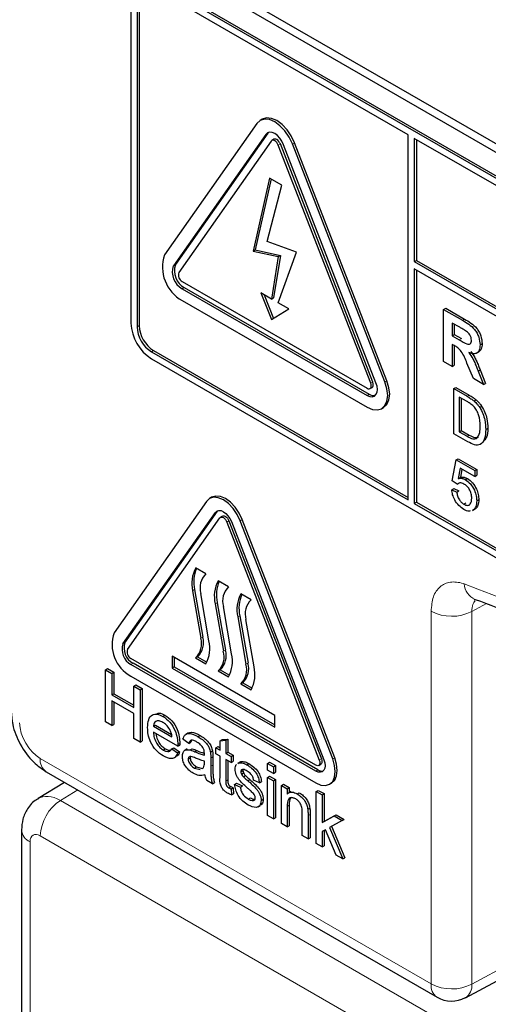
# Paper-space layout 'Blatt2' of a CAD drawing. Header units: millimetres. Extents: x 5 to 418, y 2 to 292.
# Tile 11 of 53: x 96.14 to 101.52, y 180.79 to 192.1. Entities that reach past the tile are written whole.
import ezdxf

# ---------------------------------------------------------------- set-up
doc = ezdxf.new("R2010")
doc.units = ezdxf.units.MM

psp = doc.layouts.new('Blatt2')

# ---------------------------------------------------------------- linework, layer by layer
at = {"color": 7, "linetype": 'Continuous', "lineweight": 25}
for p, q in [((97.7, 192.928), (109.485, 186.125)), ((97.616, 192.879), (109.519, 186.008)), ((109.46, 185.77), (97.675, 192.573)), ((109.436, 185.756), (97.651, 192.56)), ((100.597, 190.777), (97.651, 192.478)), ((97.415, 192.423), (97.415, 188.613)), ((97.486, 192.383), (97.486, 188.572)), ((97.51, 192.396), (97.51, 188.586)), ((98.861, 190.908), (97.8, 189.399)), ((98.922, 190.957), (98.899, 190.943)), ((98.963, 190.781), (97.903, 189.272)), ((98.987, 190.795), (97.926, 189.286)), ((98.995, 190.804), (98.987, 190.795)), ((100.597, 186.586), (100.597, 190.777)), ((99.024, 190.705), (97.964, 189.196)), ((99.055, 190.726), (99.032, 190.712)), ((100.167, 187.924), (99.106, 190.658)), ((100.19, 187.938), (99.13, 190.672)), ((100.228, 187.93), (99.167, 190.664)), ((100.33, 187.939), (99.269, 190.673)), ((100.354, 187.953), (99.293, 190.686)), ((100.668, 190.736), (100.668, 189.321)), ((109.436, 185.675), (100.668, 190.736)), ((100.692, 190.723), (100.692, 189.335)), ((99.006, 190.28), (98.817, 189.442)), ((99.024, 190.27), (98.841, 189.456)), ((98.977, 189.551), (99.147, 190.199)), ((99.147, 190.199), (99.006, 190.28)), ((99.316, 189.428), (98.977, 189.551)), ((98.817, 189.442), (98.841, 189.456)), ((98.817, 189.442), (99.106, 189.378)), ((98.841, 189.456), (99.13, 189.391)), ((99.106, 188.847), (99.316, 189.428)), ((99.106, 189.378), (99.029, 188.891)), ((99.13, 189.391), (99.052, 188.905)), ((99.106, 189.378), (99.13, 189.391)), ((100.668, 189.321), (100.692, 189.335)), ((100.668, 189.321), (109.601, 184.164)), ((100.692, 189.335), (109.601, 184.191)), ((109.601, 184.082), (100.668, 189.239)), ((100.668, 189.239), (100.668, 186.545)), ((100.692, 189.226), (100.692, 186.558)), ((98.005, 189.091), (100.126, 187.866)), ((98.005, 189.009), (100.126, 187.785)), ((98.028, 189.023), (100.149, 187.798)), ((99.029, 188.891), (98.907, 188.962)), ((98.907, 188.962), (99.029, 188.655)), ((98.005, 188.873), (100.126, 187.649)), ((98.945, 188.94), (99.052, 188.669)), ((99.029, 188.891), (99.052, 188.905)), ((99.228, 188.777), (99.106, 188.847)), ((99.029, 188.655), (99.228, 188.777)), ((101.004, 188.773), (101.028, 188.787)), ((101.004, 188.174), (101.004, 188.773)), ((101.004, 188.773), (101.222, 188.647)), ((101.028, 188.787), (101.245, 188.661)), ((101.189, 188.567), (101.104, 188.616)), ((101.104, 188.616), (101.104, 188.47)), ((101.127, 188.602), (101.127, 188.483)), ((101.104, 188.47), (101.127, 188.483)), ((101.104, 188.47), (101.184, 188.424)), ((101.127, 188.483), (101.208, 188.437)), ((97.651, 188.286), (100.597, 186.586)), ((97.675, 188.3), (100.597, 186.613)), ((101.126, 188.357), (101.104, 188.37)), ((101.104, 188.37), (101.104, 188.117)), ((101.127, 188.356), (101.127, 188.13)), ((101.382, 188.269), (101.408, 188.284)), ((101.423, 188.365), (101.446, 188.379)), ((97.651, 188.205), (109.436, 181.401)), ((101.104, 188.117), (101.004, 188.174)), ((101.346, 187.977), (101.272, 188.155)), ((101.104, 188.117), (101.127, 188.13)), ((101.4, 188.064), (101.423, 188.078)), ((101.4, 188.064), (101.463, 187.909)), ((101.423, 188.078), (101.486, 187.923)), ((101.463, 187.909), (101.346, 187.977)), ((100.159, 187.863), (100.183, 187.877)), ((101.12, 187.862), (101.144, 187.876)), ((101.12, 187.345), (101.12, 187.862)), ((101.12, 187.862), (101.274, 187.774)), ((101.144, 187.876), (101.297, 187.787)), ((101.463, 187.909), (101.486, 187.923)), ((101.274, 187.714), (101.184, 187.766)), ((101.184, 187.766), (101.184, 187.368)), ((101.207, 187.752), (101.207, 187.382)), ((101.353, 187.721), (101.376, 187.734)), ((100.293, 187.632), (100.316, 187.646)), ((101.418, 187.646), (101.441, 187.66)), ((101.184, 187.368), (101.207, 187.382)), ((101.184, 187.368), (101.276, 187.315)), ((101.207, 187.382), (101.299, 187.329)), ((101.488, 187.394), (101.511, 187.408)), ((101.281, 187.252), (101.12, 187.345)), ((101.103, 186.805), (101.149, 187.043)), ((101.149, 187.043), (101.173, 187.057)), ((101.149, 187.043), (101.362, 186.921)), ((101.173, 187.057), (101.385, 186.934)), ((101.196, 186.95), (101.173, 186.829)), ((101.362, 186.854), (101.196, 186.95)), ((101.215, 186.939), (101.197, 186.843)), ((101.362, 186.921), (101.385, 186.934)), ((101.362, 186.921), (101.362, 186.854)), ((101.385, 186.934), (101.385, 186.868)), ((101.161, 186.765), (101.103, 186.805)), ((101.173, 186.829), (101.197, 186.843)), ((101.253, 186.818), (101.277, 186.831)), ((101.362, 186.854), (101.385, 186.868)), ((101.097, 186.702), (101.121, 186.716)), ((101.097, 186.702), (101.155, 186.675)), ((101.121, 186.716), (101.178, 186.689)), ((101.155, 186.675), (101.178, 186.689)), ((101.161, 186.765), (101.184, 186.779)), ((98.341, 186.615), (98.318, 186.601)), ((101.384, 186.574), (101.408, 186.588)), ((98.282, 186.568), (97.221, 185.059)), ((98.408, 186.455), (98.414, 186.462)), ((100.668, 186.545), (100.692, 186.558)), ((100.668, 186.545), (109.436, 181.483)), ((100.692, 186.558), (109.46, 181.497)), ((101.237, 186.535), (101.26, 186.549)), ((101.334, 186.461), (101.36, 186.477)), ((101.35, 186.473), (101.334, 186.468)), ((101.35, 186.473), (101.374, 186.487)), ((97.323, 184.932), (98.384, 186.441)), ((97.347, 184.945), (98.408, 186.455)), ((97.374, 184.868), (98.435, 186.378)), ((98.466, 186.398), (98.443, 186.384)), ((99.754, 183.624), (98.693, 186.358)), ((98.517, 186.33), (99.577, 183.597)), ((98.54, 186.344), (99.601, 183.61)), ((98.568, 186.335), (99.628, 183.601)), ((99.731, 183.61), (98.67, 186.344)), ((98.276, 185.736), (98.158, 185.804)), ((98.146, 185.554), (98.24, 185.01)), ((98.535, 185.587), (98.417, 185.655)), ((98.122, 185.54), (98.217, 184.996)), ((98.311, 184.966), (98.217, 185.51)), ((98.794, 185.437), (98.676, 185.505)), ((98.382, 185.391), (98.476, 184.847)), ((98.405, 185.404), (98.5, 184.86)), ((98.57, 184.816), (98.476, 185.36)), ((98.641, 185.241), (98.735, 184.697)), ((98.664, 185.255), (98.759, 184.71)), ((98.83, 184.667), (98.735, 185.211)), ((99.537, 183.539), (97.415, 184.763)), ((99.065, 184.11), (97.887, 184.79)), ((97.887, 184.79), (97.887, 184.654)), ((97.91, 184.777), (97.91, 184.668)), ((98.181, 184.784), (98.158, 184.77)), ((98.158, 184.77), (98.276, 184.702)), ((98.181, 184.784), (98.288, 184.722)), ((99.537, 183.471), (97.415, 184.695)), ((99.56, 183.484), (97.439, 184.709)), ((97.91, 184.668), (97.887, 184.654)), ((97.887, 184.654), (99.065, 183.974)), ((97.91, 184.668), (99.065, 184.001)), ((97.122, 184.633), (97.145, 184.647)), ((97.122, 184.035), (97.122, 184.633)), ((97.122, 184.633), (97.195, 184.591)), ((97.145, 184.647), (97.218, 184.605)), ((97.195, 184.591), (97.218, 184.605)), ((97.195, 184.591), (97.195, 184.345)), ((97.218, 184.605), (97.218, 184.359)), ((97.415, 184.559), (99.537, 183.334)), ((98.441, 184.634), (98.417, 184.62)), ((98.417, 184.62), (98.535, 184.552)), ((98.441, 184.634), (98.547, 184.573)), ((97.447, 184.445), (97.471, 184.459)), ((97.447, 184.2), (97.447, 184.445)), ((97.447, 184.445), (97.52, 184.403)), ((97.471, 184.459), (97.544, 184.417)), ((98.7, 184.484), (98.676, 184.471)), ((98.676, 184.471), (98.794, 184.403)), ((98.7, 184.484), (98.806, 184.423)), ((97.195, 184.345), (97.218, 184.359)), ((97.195, 184.345), (97.447, 184.2)), ((97.218, 184.359), (97.447, 184.227)), ((97.52, 184.403), (97.544, 184.417)), ((97.52, 184.403), (97.52, 183.804)), ((97.544, 184.417), (97.544, 183.818)), ((97.447, 184.131), (97.195, 184.276)), ((97.195, 184.276), (97.195, 183.992)), ((97.218, 184.263), (97.218, 184.006)), ((97.447, 183.846), (97.447, 184.131)), ((97.782, 184.099), (97.806, 184.112)), ((99.065, 183.974), (99.065, 184.11)), ((97.195, 183.992), (97.122, 184.035)), ((97.195, 183.992), (97.218, 184.006)), ((97.673, 183.985), (97.697, 183.998)), ((97.673, 183.985), (97.886, 183.862)), ((97.697, 183.998), (97.881, 183.892)), ((97.952, 183.755), (97.673, 183.916)), ((98.071, 183.909), (98.044, 183.894)), ((98.184, 183.866), (98.208, 183.88)), ((97.52, 183.804), (97.447, 183.846)), ((97.52, 183.804), (97.544, 183.818)), ((97.952, 183.755), (97.976, 183.768)), ((97.953, 183.774), (97.976, 183.788)), ((98.079, 183.789), (98.012, 183.835)), ((98.079, 183.789), (98.102, 183.803)), ((98.112, 183.824), (98.102, 183.803)), ((98.391, 183.739), (98.415, 183.753)), ((98.415, 183.753), (98.438, 183.739)), ((98.438, 183.819), (98.461, 183.832)), ((98.438, 183.819), (98.504, 183.824)), ((98.438, 183.712), (98.438, 183.819)), ((98.461, 183.832), (98.528, 183.838)), ((98.504, 183.824), (98.528, 183.838)), ((98.504, 183.824), (98.504, 183.674)), ((98.528, 183.838), (98.528, 183.687)), ((97.787, 183.712), (97.81, 183.726)), ((97.885, 183.724), (97.909, 183.738)), ((97.885, 183.724), (97.951, 183.679)), ((97.909, 183.738), (97.974, 183.692)), ((97.909, 183.622), (97.936, 183.637)), ((97.951, 183.679), (97.974, 183.692)), ((98.06, 183.724), (98.034, 183.708)), ((98.094, 183.713), (98.117, 183.727)), ((98.328, 183.687), (98.352, 183.701)), ((98.355, 183.633), (98.355, 183.54)), ((98.391, 183.67), (98.391, 183.739)), ((98.391, 183.739), (98.438, 183.712)), ((98.438, 183.643), (98.391, 183.67)), ((98.438, 183.398), (98.438, 183.643)), ((98.504, 183.674), (98.528, 183.687)), ((98.504, 183.674), (98.564, 183.639)), ((98.528, 183.687), (98.588, 183.653)), ((98.564, 183.639), (98.588, 183.653)), ((98.564, 183.639), (98.564, 183.57)), ((98.588, 183.653), (98.588, 183.584)), ((98.072, 183.606), (98.096, 183.62)), ((98.145, 183.505), (98.169, 183.519)), ((98.169, 183.519), (98.234, 183.501)), ((98.258, 183.563), (98.258, 183.586)), ((98.332, 183.62), (98.332, 183.526)), ((98.564, 183.57), (98.504, 183.605)), ((98.504, 183.605), (98.504, 183.356)), ((98.528, 183.591), (98.528, 183.37)), ((98.564, 183.57), (98.588, 183.584)), ((98.665, 183.574), (98.638, 183.559)), ((98.643, 183.558), (98.652, 183.565)), ((98.652, 183.565), (98.676, 183.579)), ((98.666, 183.572), (98.676, 183.579)), ((98.745, 183.543), (98.769, 183.556)), ((98.983, 183.559), (99.007, 183.572)), ((98.983, 183.559), (99.05, 183.52)), ((98.983, 183.482), (98.983, 183.559)), ((99.007, 183.572), (99.073, 183.534)), ((99.05, 183.52), (99.073, 183.534)), ((99.05, 183.52), (99.05, 183.444)), ((99.073, 183.534), (99.073, 183.457)), ((99.57, 183.535), (99.594, 183.549)), ((96.443, 183.463), (100.93, 180.873)), ((98.145, 183.505), (98.21, 183.487)), ((98.231, 183.499), (98.248, 183.508)), ((98.677, 183.463), (98.701, 183.476)), ((98.684, 183.436), (98.708, 183.449)), ((98.706, 183.406), (98.73, 183.419)), ((99.05, 183.444), (98.983, 183.482)), ((98.983, 183.398), (99.007, 183.411)), ((99.007, 183.411), (99.073, 183.373)), ((99.05, 183.444), (99.073, 183.457)), ((96.654, 183.341), (96.35, 183.154)), ((98.351, 183.325), (98.285, 183.363)), ((98.351, 183.325), (98.375, 183.338)), ((98.538, 183.278), (98.562, 183.292)), ((98.604, 183.317), (98.628, 183.33)), ((98.604, 183.317), (98.671, 183.286)), ((98.628, 183.33), (98.694, 183.3)), ((98.671, 183.286), (98.694, 183.3)), ((98.756, 183.36), (98.78, 183.373)), ((98.89, 183.336), (98.823, 183.367)), ((98.89, 183.336), (98.914, 183.35)), ((98.983, 182.96), (98.983, 183.398)), ((98.983, 183.398), (99.05, 183.359)), ((99.05, 183.359), (99.073, 183.373)), ((99.05, 183.359), (99.05, 182.922)), ((99.073, 183.373), (99.073, 182.935)), ((99.143, 183.305), (99.166, 183.319)), ((99.143, 182.868), (99.143, 183.305)), ((99.143, 183.305), (99.209, 183.267)), ((99.166, 183.319), (99.233, 183.281)), ((99.695, 183.319), (99.719, 183.332)), ((98.564, 183.265), (98.588, 183.279)), ((98.564, 183.265), (98.571, 183.197)), ((98.571, 183.197), (98.594, 183.21)), ((98.588, 183.279), (98.594, 183.21)), ((99.209, 183.267), (99.233, 183.281)), ((99.209, 183.267), (99.209, 183.206)), ((99.251, 183.235), (99.224, 183.219)), ((99.233, 183.281), (99.233, 183.224)), ((99.324, 183.208), (99.348, 183.222)), ((99.543, 183.236), (99.566, 183.249)), ((99.543, 182.637), (99.543, 183.236)), ((99.543, 183.236), (99.609, 183.197)), ((99.566, 183.249), (99.633, 183.211)), ((99.609, 183.197), (99.633, 183.211)), ((99.609, 183.197), (99.609, 182.88)), ((99.633, 183.211), (99.633, 182.893)), ((98.762, 183.149), (98.786, 183.162)), ((98.874, 183.059), (98.9, 183.075)), ((98.91, 183.134), (98.933, 183.147)), ((99.233, 183.078), (99.233, 182.843)), ((99.05, 182.922), (98.983, 182.96)), ((99.209, 183.064), (99.209, 182.829)), ((99.382, 182.73), (99.382, 182.991)), ((99.445, 183.033), (99.469, 183.046)), ((99.448, 182.959), (99.448, 182.691)), ((99.472, 182.973), (99.472, 182.705)), ((99.609, 182.88), (99.748, 182.956)), ((99.633, 182.893), (99.772, 182.969)), ((99.748, 182.956), (99.772, 182.969)), ((99.748, 182.956), (99.841, 182.902)), ((99.772, 182.969), (99.864, 182.916)), ((99.05, 182.922), (99.073, 182.935)), ((99.209, 182.829), (99.143, 182.868)), ((99.209, 182.829), (99.233, 182.843)), ((99.609, 182.88), (99.633, 182.893)), ((99.841, 182.902), (99.695, 182.823)), ((99.841, 182.902), (99.864, 182.916)), ((96.159, 182.795), (96.159, 178.242)), ((99.448, 182.691), (99.382, 182.73)), ((99.647, 182.797), (99.609, 182.776)), ((99.609, 182.776), (99.609, 182.599)), ((99.633, 182.789), (99.633, 182.612)), ((99.77, 182.506), (99.647, 182.797)), ((99.695, 182.823), (99.847, 182.461)), ((99.719, 182.836), (99.871, 182.475)), ((99.448, 182.691), (99.472, 182.705)), ((99.609, 182.599), (99.543, 182.637)), ((99.609, 182.599), (99.633, 182.612)), ((99.847, 182.461), (99.77, 182.506)), ((99.847, 182.461), (99.871, 182.475)), ((101.254, 180.868), (102.627, 181.606))]:
    psp.add_line(p, q, dxfattribs=at)
at = {"color": 7, "linetype": 'Continuous', "lineweight": 18}
for p, q in [((98.963, 190.781), (98.987, 190.795)), ((99.106, 190.658), (99.13, 190.672)), ((99.269, 190.673), (99.293, 190.686)), ((97.903, 189.272), (97.926, 189.286)), ((98.005, 189.009), (98.028, 189.023)), ((101.222, 188.647), (101.245, 188.661)), ((97.486, 188.572), (97.51, 188.586)), ((101.184, 188.424), (101.208, 188.437)), ((97.651, 188.286), (97.675, 188.3)), ((100.167, 187.924), (100.19, 187.938)), ((100.33, 187.939), (100.354, 187.953)), ((100.126, 187.785), (100.149, 187.798)), ((101.274, 187.774), (101.297, 187.787)), ((101.276, 187.315), (101.299, 187.329)), ((98.384, 186.441), (98.408, 186.455)), ((98.67, 186.344), (98.693, 186.358)), ((98.517, 186.33), (98.54, 186.344)), ((98.146, 185.554), (98.122, 185.54)), ((98.405, 185.404), (98.382, 185.391)), ((101.495, 185.394), (101.328, 185.303)), ((98.664, 185.255), (98.641, 185.241)), ((100.861, 181.026), (100.861, 185.306)), ((101.328, 185.303), (101.328, 181.023)), ((98.24, 185.01), (98.217, 184.996)), ((97.323, 184.932), (97.347, 184.945)), ((98.5, 184.86), (98.476, 184.847)), ((97.415, 184.695), (97.439, 184.709)), ((98.759, 184.71), (98.735, 184.697)), ((98.149, 183.693), (98.172, 183.706)), ((98.332, 183.62), (98.355, 183.633)), ((96.374, 183.616), (100.861, 181.026)), ((98.332, 183.526), (98.355, 183.54)), ((99.577, 183.597), (99.601, 183.61)), ((99.731, 183.61), (99.754, 183.624)), ((99.537, 183.471), (99.56, 183.484)), ((98.504, 183.356), (98.528, 183.37)), ((96.804, 183.255), (96.606, 183.132)), ((96.606, 183.132), (101.233, 180.461)), ((99.209, 183.064), (99.233, 183.078)), ((99.448, 182.959), (99.472, 182.973)), ((100.884, 180.123), (96.374, 182.727)), ((96.257, 182.659), (96.257, 178.106)), ((101.328, 181.023), (102.577, 181.695))]:
    psp.add_line(p, q, dxfattribs=at)
at = {"color": 7, "linetype": 'Continuous', "lineweight": 25, "flags": 128}
for points in [[(99.269, 190.673), (99.232, 190.751), (99.183, 190.822), (99.126, 190.882), (99.065, 190.927), (99.004, 190.953), (98.947, 190.958), (98.899, 190.943), (98.861, 190.908)], [(99.293, 190.686), (99.255, 190.764), (99.207, 190.836), (99.15, 190.896), (99.089, 190.94), (99.028, 190.966), (98.971, 190.972), (98.922, 190.957)], [(99.167, 190.664), (99.149, 190.703), (99.124, 190.738), (99.096, 190.768), (99.065, 190.791), (99.035, 190.804), (99.006, 190.806), (98.982, 190.799), (98.963, 190.781)], [(99.106, 190.658), (99.099, 190.674), (99.089, 190.688), (99.077, 190.7), (99.065, 190.709), (99.053, 190.714), (99.042, 190.715), (99.032, 190.712), (99.024, 190.705)], [(99.13, 190.672), (99.122, 190.687), (99.112, 190.702), (99.101, 190.714), (99.089, 190.722), (99.077, 190.728), (99.065, 190.729), (99.055, 190.726)], [(100.126, 187.649), (100.187, 187.623), (100.244, 187.617), (100.293, 187.632), (100.33, 187.667), (100.354, 187.719), (100.362, 187.785), (100.354, 187.86), (100.33, 187.939)], [(100.126, 187.785), (100.156, 187.772), (100.185, 187.769), (100.209, 187.776), (100.228, 187.794), (100.24, 187.82), (100.244, 187.853), (100.24, 187.89), (100.228, 187.93)], [(100.183, 187.877), (100.183, 187.877), (100.19, 187.884), (100.195, 187.894), (100.197, 187.907), (100.195, 187.922), (100.19, 187.938)], [(100.316, 187.646), (100.316, 187.646), (100.354, 187.68), (100.377, 187.732), (100.385, 187.798), (100.377, 187.873), (100.354, 187.953)], [(100.126, 187.866), (100.138, 187.861), (100.149, 187.86), (100.159, 187.863), (100.167, 187.87), (100.171, 187.88), (100.173, 187.893), (100.171, 187.909), (100.167, 187.924)], [(98.67, 186.344), (98.634, 186.418), (98.588, 186.486), (98.534, 186.543), (98.476, 186.585), (98.418, 186.61), (98.364, 186.615), (98.318, 186.601), (98.282, 186.568)], [(98.693, 186.358), (98.658, 186.432), (98.612, 186.5), (98.558, 186.557), (98.5, 186.599), (98.442, 186.624), (98.388, 186.629), (98.341, 186.615)], [(98.384, 186.441), (98.401, 186.457), (98.423, 186.463), (98.449, 186.461), (98.476, 186.449), (98.503, 186.429), (98.529, 186.402), (98.551, 186.37), (98.568, 186.335)], [(98.435, 186.378), (98.443, 186.384), (98.452, 186.387), (98.464, 186.386), (98.476, 186.381), (98.488, 186.372), (98.5, 186.36), (98.509, 186.346), (98.517, 186.33)], [(98.466, 186.398), (98.476, 186.401), (98.487, 186.4), (98.5, 186.395), (98.512, 186.386), (98.523, 186.374), (98.533, 186.36), (98.54, 186.344)], [(99.537, 183.334), (99.595, 183.31), (99.649, 183.304), (99.695, 183.319), (99.731, 183.352), (99.753, 183.401), (99.761, 183.464), (99.753, 183.535), (99.731, 183.61)], [(99.628, 183.601), (99.639, 183.566), (99.643, 183.532), (99.639, 183.502), (99.628, 183.479), (99.612, 183.463), (99.59, 183.456), (99.564, 183.459), (99.537, 183.471)], [(99.577, 183.597), (99.582, 183.581), (99.584, 183.566), (99.582, 183.553), (99.577, 183.542), (99.57, 183.535), (99.56, 183.532), (99.549, 183.533), (99.537, 183.539)], [(99.601, 183.61), (99.606, 183.594), (99.607, 183.579), (99.606, 183.566), (99.601, 183.556), (99.594, 183.549), (99.594, 183.549)], [(99.719, 183.332), (99.719, 183.332), (99.754, 183.365), (99.776, 183.415), (99.784, 183.477), (99.776, 183.549), (99.754, 183.624)]]:
    psp.add_lwpolyline(points, dxfattribs=at)
at = {"color": 7, "linetype": 'Continuous', "lineweight": 25}
for centre, radius, start, end in [((98.216, 189.258), 0.439, 161.2216, 241.1898), ((98.134, 189.215), 0.22, 161.2216, 241.1898), ((98.11, 189.202), 0.22, 161.2216, 241.1898), ((98.047, 189.168), 0.0878, 161.2216, 241.1898), ((97.927, 188.636), 0.512, 182.6055, 237.3945), ((97.844, 188.588), 0.359, 182.6055, 237.3945), ((97.868, 188.602), 0.359, 182.6055, 237.3945), ((100.2, 187.872), 0.0896, 235.4104, 282.8071), ((98.483, 185.626), 0.37, 151.2773, 193.423), ((98.522, 185.641), 0.386, 156.0065, 192.9449), ((98.432, 185.575), 0.224, 134.0193, 196.7705), ((98.742, 185.477), 0.37, 151.2773, 193.423), ((98.782, 185.491), 0.386, 156.0065, 192.9449), ((98.691, 185.425), 0.224, 134.0193, 196.7705), ((99.001, 185.327), 0.37, 151.2773, 193.423), ((99.041, 185.341), 0.386, 156.0065, 192.9449), ((98.95, 185.276), 0.224, 134.0193, 196.7705), ((97.616, 184.925), 0.417, 161.2216, 241.1898), ((98.002, 184.931), 0.224, 314.0193, 16.7705), ((98.025, 184.945), 0.224, 314.0193, 16.7705), ((97.511, 184.868), 0.198, 161.2216, 241.1898), ((97.534, 184.882), 0.198, 161.2216, 241.1898), ((97.951, 184.88), 0.37, 331.2773, 13.423), ((97.458, 184.84), 0.0878, 161.2216, 241.1898), ((98.261, 184.782), 0.224, 314.0193, 16.7705), ((98.285, 184.795), 0.224, 314.0193, 16.7705), ((98.21, 184.73), 0.37, 331.2773, 13.423), ((98.52, 184.632), 0.224, 314.0193, 16.7705), ((98.544, 184.646), 0.224, 314.0193, 16.7705), ((98.469, 184.581), 0.37, 331.2773, 13.423), ((99.606, 183.551), 0.0813, 235.5354, 281.5607), ((101.096, 181.162), 0.333, 240.0027, 298.2656)]:
    psp.add_arc(centre, radius, start, end, dxfattribs=at)
at = {"color": 7, "linetype": 'Continuous', "lineweight": 18}
for centre, radius, start, end in [((95.709, 170.665), 15.945, 50.3038, 69.7015), ((101.449, 185.633), 0.208, 183.5375, 246.7046), ((101.097, 185.762), 0.514, 242.6565, 296.7662), ((96.533, 183.596), 0.16, 172.814, 235.8738), ((96.888, 182.703), 0.514, 123.2297, 177.3477), ((96.319, 182.806), 0.16, 184.0936, 247.1944), ((101.02, 181.006), 0.16, 172.814, 235.8738), ((101.097, 181.482), 0.514, 242.6565, 296.7662), ((101.162, 181.007), 0.167, 303.6566, 5.5302)]:
    psp.add_arc(centre, radius, start, end, dxfattribs=at)
for centre, major_axis, ratio, start_param, end_param in [((96.374, 183.888), (-0.167, 0.289), 0.577557, 0.785632, 2.356124), ((96.61, 182.727), (-0.259, 0.428), 0.577285, 5.486388, 6.284613), ((96.375, 182.59), (-0.083, 0.144), 0.577206, 5.498021, 7.068512)]:
    psp.add_ellipse(centre, major_axis=major_axis, ratio=ratio, start_param=start_param, end_param=end_param, dxfattribs=at)
at = {"color": 7, "linetype": 'Continuous', "lineweight": 25}
for points, knots in [([(101.222, 188.647), (101.245, 188.633), (101.292, 188.605), (101.352, 188.556), (101.389, 188.5), (101.416, 188.438), (101.42, 188.395), (101.423, 188.365)], [0, 0, 0, 0, 0.251138, 0.500538, 0.625743, 0.751054, 1, 1, 1, 1]), ([(101.245, 188.661), (101.269, 188.647), (101.316, 188.619), (101.376, 188.57), (101.412, 188.513), (101.439, 188.452), (101.444, 188.408), (101.446, 188.379)], [0, 0, 0, 0, 0.251138, 0.500538, 0.625743, 0.751054, 1, 1, 1, 1]), ([(101.268, 188.519), (101.253, 188.528), (101.227, 188.545), (101.2, 188.56), (101.189, 188.567)], [0, 0, 0, 0, 0.559921, 1, 1, 1, 1]), ([(101.323, 188.418), (101.322, 188.428), (101.321, 188.448), (101.302, 188.489), (101.281, 188.508), (101.268, 188.519)], [0, 0, 0, 0, 0.281084, 0.561281, 1, 1, 1, 1]), ([(101.184, 188.424), (101.213, 188.405), (101.25, 188.383), (101.293, 188.371), (101.311, 188.377), (101.322, 188.393), (101.323, 188.41), (101.323, 188.418)], [0, 0, 0, 0, 0.500908, 0.625718, 0.750365, 0.875021, 1, 1, 1, 1]), ([(101.272, 188.155), (101.254, 188.202), (101.228, 188.268), (101.168, 188.333), (101.14, 188.349), (101.126, 188.357)], [0, 0, 0, 0, 0.560986, 0.779305, 1, 1, 1, 1]), ([(101.423, 188.365), (101.421, 188.343), (101.418, 188.299), (101.384, 188.264), (101.339, 188.26), (101.308, 188.271), (101.293, 188.276)], [0, 0, 0, 0, 0.2799434, 0.5589736, 0.7791835, 1, 1, 1, 1]), ([(101.293, 188.276), (101.309, 188.254), (101.335, 188.217), (101.361, 188.161), (101.381, 188.113), (101.394, 188.08), (101.4, 188.064)], [0, 0, 0, 0, 0.339561, 0.559573, 0.779778, 1, 1, 1, 1]), ([(101.316, 188.289), (101.332, 188.267), (101.358, 188.231), (101.385, 188.174), (101.405, 188.126), (101.417, 188.094), (101.423, 188.078)], [0, 0, 0, 0, 0.339561, 0.559573, 0.779778, 1, 1, 1, 1]), ([(101.446, 188.379), (101.445, 188.356), (101.443, 188.314), (101.418, 188.295), (101.407, 188.286)], [0, 0, 0, 0, 0.537571, 1, 1, 1, 1]), ([(101.274, 187.774), (101.288, 187.765), (101.315, 187.75), (101.341, 187.73), (101.353, 187.721)], [0, 0, 0, 0, 0.560174, 1, 1, 1, 1]), ([(101.348, 187.66), (101.335, 187.672), (101.31, 187.693), (101.285, 187.707), (101.274, 187.714)], [0, 0, 0, 0, 0.559255, 1, 1, 1, 1]), ([(101.297, 187.787), (101.312, 187.779), (101.339, 187.763), (101.365, 187.743), (101.376, 187.734)], [0, 0, 0, 0, 0.560174, 1, 1, 1, 1]), ([(101.353, 187.721), (101.366, 187.709), (101.39, 187.687), (101.409, 187.659), (101.418, 187.646)], [0, 0, 0, 0, 0.559847, 1, 1, 1, 1]), ([(101.376, 187.734), (101.389, 187.722), (101.413, 187.701), (101.433, 187.672), (101.441, 187.66)], [0, 0, 0, 0, 0.559847, 1, 1, 1, 1]), ([(101.425, 187.432), (101.423, 187.474), (101.42, 187.533), (101.384, 187.615), (101.36, 187.645), (101.348, 187.66)], [0, 0, 0, 0, 0.5591497, 0.7800403, 1, 1, 1, 1]), ([(101.418, 187.646), (101.431, 187.623), (101.457, 187.576), (101.483, 187.487), (101.486, 187.43), (101.488, 187.394)], [0, 0, 0, 0, 0.279769, 0.559929, 1, 1, 1, 1]), ([(101.441, 187.66), (101.455, 187.636), (101.481, 187.59), (101.506, 187.501), (101.51, 187.443), (101.511, 187.408)], [0, 0, 0, 0, 0.279769, 0.559929, 1, 1, 1, 1]), ([(101.488, 187.394), (101.486, 187.358), (101.481, 187.285), (101.435, 187.214), (101.358, 187.211), (101.307, 187.239), (101.281, 187.252)], [0, 0, 0, 0, 0.28084, 0.559952, 0.779068, 1, 1, 1, 1]), ([(101.382, 187.29), (101.397, 187.31), (101.423, 187.346), (101.424, 187.406), (101.425, 187.432)], [0, 0, 0, 0, 0.5574522, 1, 1, 1, 1]), ([(101.511, 187.408), (101.511, 187.369), (101.51, 187.31), (101.481, 187.278), (101.47, 187.267)], [0, 0, 0, 0, 0.648204, 1, 1, 1, 1]), ([(101.276, 187.315), (101.298, 187.302), (101.336, 187.28), (101.368, 187.287), (101.382, 187.29)], [0, 0, 0, 0, 0.561861, 1, 1, 1, 1]), ([(101.299, 187.329), (101.321, 187.316), (101.36, 187.294), (101.391, 187.301), (101.405, 187.304)], [0, 0, 0, 0, 0.561861, 1, 1, 1, 1]), ([(101.173, 186.829), (101.187, 186.832), (101.211, 186.837), (101.24, 186.824), (101.253, 186.818)], [0, 0, 0, 0, 0.559939, 1, 1, 1, 1]), ([(101.197, 186.843), (101.21, 186.846), (101.235, 186.851), (101.264, 186.837), (101.277, 186.831)], [0, 0, 0, 0, 0.559939, 1, 1, 1, 1]), ([(101.253, 186.818), (101.274, 186.803), (101.315, 186.773), (101.358, 186.701), (101.381, 186.632), (101.383, 186.594), (101.384, 186.574)], [0, 0, 0, 0, 0.27917, 0.558797, 0.779169, 1, 1, 1, 1]), ([(101.277, 186.831), (101.297, 186.816), (101.338, 186.786), (101.382, 186.714), (101.405, 186.645), (101.407, 186.607), (101.408, 186.588)], [0, 0, 0, 0, 0.27917, 0.558797, 0.779169, 1, 1, 1, 1]), ([(101.237, 186.476), (101.217, 186.489), (101.178, 186.515), (101.132, 186.58), (101.105, 186.645), (101.1, 186.683), (101.097, 186.702)], [0, 0, 0, 0, 0.28007, 0.559249, 0.779432, 1, 1, 1, 1]), ([(101.237, 186.767), (101.229, 186.771), (101.212, 186.78), (101.189, 186.783), (101.178, 186.776), (101.174, 186.772)], [0, 0, 0, 0, 0.353598, 0.706329, 1, 1, 1, 1]), ([(101.327, 186.604), (101.326, 186.62), (101.324, 186.654), (101.303, 186.706), (101.27, 186.746), (101.248, 186.76), (101.237, 186.767)], [0, 0, 0, 0, 0.2806528, 0.559595, 0.7792903, 1, 1, 1, 1]), ([(101.155, 186.675), (101.157, 186.661), (101.162, 186.631), (101.181, 186.587), (101.209, 186.554), (101.228, 186.541), (101.237, 186.535)], [0, 0, 0, 0, 0.280714, 0.559926, 0.779622, 1, 1, 1, 1]), ([(101.237, 186.535), (101.252, 186.528), (101.281, 186.515), (101.311, 186.533), (101.325, 186.565), (101.326, 186.591), (101.327, 186.604)], [0, 0, 0, 0, 0.279539, 0.558252, 0.778884, 1, 1, 1, 1]), ([(101.384, 186.574), (101.383, 186.551), (101.38, 186.508), (101.359, 186.484), (101.35, 186.473)], [0, 0, 0, 0, 0.559726, 1, 1, 1, 1]), ([(101.408, 186.588), (101.406, 186.564), (101.404, 186.522), (101.383, 186.497), (101.374, 186.487)], [0, 0, 0, 0, 0.559726, 1, 1, 1, 1]), ([(101.309, 186.46), (101.304, 186.458), (101.284, 186.449), (101.257, 186.464), (101.237, 186.476)], [0, 0, 0, 0, 0.258464, 1, 1, 1, 1]), ([(101.355, 185.445), (101.355, 185.445), (101.348, 185.443), (101.359, 185.441), (101.37, 185.44)], [0, 0, 0, 0, 0.006192, 1, 1, 1, 1]), ([(101.366, 185.442), (101.525, 185.384), (101.986, 185.216), (102.761, 184.868), (103.688, 184.371), (104.617, 183.787), (105.362, 183.253), (105.794, 182.911), (105.92, 182.811)], [0, 0, 0, 0, 0.106109, 0.308603, 0.511101, 0.713584, 0.916095, 1, 1, 1, 1]), ([(96.041, 184.16), (96.044, 184.109), (96.053, 183.979), (96.138, 183.77), (96.277, 183.578), (96.394, 183.497), (96.443, 183.463)], [0, 0, 0, 0, 0.187821, 0.477899, 0.78076, 1, 1, 1, 1]), ([(97.607, 183.969), (97.609, 184.001), (97.612, 184.064), (97.654, 184.119), (97.716, 184.13), (97.76, 184.109), (97.782, 184.099)], [0, 0, 0, 0, 0.280748, 0.559775, 0.779666, 1, 1, 1, 1]), ([(97.718, 184.133), (97.725, 184.135), (97.751, 184.142), (97.783, 184.124), (97.806, 184.112)], [0, 0, 0, 0, 0.29546, 1, 1, 1, 1]), ([(97.782, 184.099), (97.81, 184.079), (97.865, 184.04), (97.923, 183.942), (97.949, 183.85), (97.952, 183.8), (97.953, 183.774)], [0, 0, 0, 0, 0.279366, 0.558398, 0.778885, 1, 1, 1, 1]), ([(97.806, 184.112), (97.833, 184.093), (97.888, 184.053), (97.947, 183.956), (97.973, 183.864), (97.975, 183.813), (97.976, 183.788)], [0, 0, 0, 0, 0.279366, 0.558398, 0.778885, 1, 1, 1, 1]), ([(97.782, 184.03), (97.767, 184.037), (97.737, 184.051), (97.701, 184.045), (97.679, 184.022), (97.675, 183.997), (97.673, 183.985)], [0, 0, 0, 0, 0.28019, 0.559728, 0.779642, 1, 1, 1, 1]), ([(97.862, 183.947), (97.848, 183.966), (97.825, 184.002), (97.795, 184.021), (97.782, 184.03)], [0, 0, 0, 0, 0.558512, 1, 1, 1, 1]), ([(97.786, 183.644), (97.758, 183.663), (97.702, 183.701), (97.639, 183.798), (97.61, 183.892), (97.608, 183.943), (97.607, 183.969)], [0, 0, 0, 0, 0.2799521, 0.5586609, 0.7789943, 1, 1, 1, 1]), ([(97.673, 183.916), (97.675, 183.895), (97.68, 183.853), (97.707, 183.789), (97.746, 183.739), (97.773, 183.721), (97.787, 183.712)], [0, 0, 0, 0, 0.280633, 0.559687, 0.779661, 1, 1, 1, 1]), ([(97.702, 183.899), (97.703, 183.888), (97.707, 183.856), (97.731, 183.803), (97.769, 183.753), (97.797, 183.735), (97.81, 183.726)], [0, 0, 0, 0, 0.171818, 0.493083, 0.746331, 1, 1, 1, 1]), ([(97.886, 183.862), (97.884, 183.877), (97.881, 183.905), (97.868, 183.934), (97.862, 183.947)], [0, 0, 0, 0, 0.560674, 1, 1, 1, 1]), ([(98.012, 183.835), (98.019, 183.855), (98.031, 183.896), (98.096, 183.911), (98.151, 183.883), (98.184, 183.866)], [0, 0, 0, 0, 0.28043, 0.559303, 1, 1, 1, 1]), ([(98.073, 183.905), (98.085, 183.91), (98.122, 183.927), (98.173, 183.899), (98.208, 183.88)], [0, 0, 0, 0, 0.323837, 1, 1, 1, 1]), ([(98.184, 183.866), (98.219, 183.844), (98.267, 183.813), (98.317, 183.739), (98.324, 183.704), (98.328, 183.687)], [0, 0, 0, 0, 0.559253, 0.779195, 1, 1, 1, 1]), ([(98.208, 183.88), (98.242, 183.858), (98.291, 183.827), (98.34, 183.753), (98.348, 183.718), (98.352, 183.701)], [0, 0, 0, 0, 0.559253, 0.779195, 1, 1, 1, 1]), ([(97.953, 183.774), (97.953, 183.77), (97.952, 183.764), (97.952, 183.757), (97.952, 183.755)], [0, 0, 0, 0, 0.559999, 1, 1, 1, 1]), ([(97.976, 183.788), (97.976, 183.784), (97.976, 183.778), (97.976, 183.771), (97.976, 183.768)], [0, 0, 0, 0, 0.559999, 1, 1, 1, 1]), ([(98.172, 183.804), (98.161, 183.81), (98.138, 183.823), (98.107, 183.829), (98.088, 183.813), (98.082, 183.797), (98.079, 183.789)], [0, 0, 0, 0, 0.280855, 0.559751, 0.7795, 1, 1, 1, 1]), ([(98.241, 183.741), (98.229, 183.756), (98.208, 183.783), (98.183, 183.798), (98.172, 183.804)], [0, 0, 0, 0, 0.557871, 1, 1, 1, 1]), ([(97.951, 183.679), (97.943, 183.661), (97.928, 183.626), (97.87, 183.604), (97.818, 183.629), (97.786, 183.644)], [0, 0, 0, 0, 0.2806132, 0.5608329, 1, 1, 1, 1]), ([(97.787, 183.712), (97.798, 183.706), (97.821, 183.695), (97.86, 183.691), (97.876, 183.712), (97.885, 183.724)], [0, 0, 0, 0, 0.281282, 0.561906, 1, 1, 1, 1]), ([(97.81, 183.726), (97.822, 183.719), (97.842, 183.708), (97.86, 183.709), (97.868, 183.709)], [0, 0, 0, 0, 0.568403, 1, 1, 1, 1]), ([(97.974, 183.692), (97.968, 183.673), (97.959, 183.648), (97.939, 183.642), (97.934, 183.64)], [0, 0, 0, 0, 0.776004, 1, 1, 1, 1]), ([(98.006, 183.64), (98.007, 183.655), (98.01, 183.686), (98.039, 183.719), (98.073, 183.716), (98.094, 183.713)], [0, 0, 0, 0, 0.280458, 0.560983, 1, 1, 1, 1]), ([(98.13, 183.445), (98.112, 183.456), (98.078, 183.478), (98.035, 183.532), (98.009, 183.591), (98.007, 183.624), (98.006, 183.64)], [0, 0, 0, 0, 0.280815, 0.55969, 0.779696, 1, 1, 1, 1]), ([(98.158, 183.619), (98.139, 183.628), (98.116, 183.639), (98.091, 183.638), (98.081, 183.632), (98.074, 183.622), (98.073, 183.611), (98.072, 183.606)], [0, 0, 0, 0, 0.50028, 0.625326, 0.750269, 0.875147, 1, 1, 1, 1]), ([(98.094, 183.713), (98.104, 183.71), (98.122, 183.704), (98.14, 183.696), (98.149, 183.693)], [0, 0, 0, 0, 0.559918, 1, 1, 1, 1]), ([(98.1, 183.638), (98.099, 183.637), (98.096, 183.632), (98.096, 183.625), (98.096, 183.62)], [0, 0, 0, 0, 0.239444, 1, 1, 1, 1]), ([(98.117, 183.727), (98.128, 183.724), (98.146, 183.718), (98.164, 183.71), (98.172, 183.706)], [0, 0, 0, 0, 0.559918, 1, 1, 1, 1]), ([(98.149, 183.693), (98.169, 183.684), (98.206, 183.668), (98.242, 183.659), (98.258, 183.655)], [0, 0, 0, 0, 0.560185, 1, 1, 1, 1]), ([(98.172, 183.706), (98.193, 183.697), (98.222, 183.685), (98.25, 183.677), (98.258, 183.675)], [0, 0, 0, 0, 0.715649, 1, 1, 1, 1]), ([(98.258, 183.673), (98.258, 183.685), (98.258, 183.707), (98.246, 183.731), (98.241, 183.741)], [0, 0, 0, 0, 0.561903, 1, 1, 1, 1]), ([(98.258, 183.655), (98.258, 183.658), (98.258, 183.664), (98.258, 183.67), (98.258, 183.673)], [0, 0, 0, 0, 0.560023, 1, 1, 1, 1]), ([(98.328, 183.687), (98.329, 183.674), (98.332, 183.651), (98.332, 183.629), (98.332, 183.62)], [0, 0, 0, 0, 0.5598174, 1, 1, 1, 1]), ([(98.352, 183.701), (98.353, 183.688), (98.355, 183.665), (98.355, 183.643), (98.355, 183.633)], [0, 0, 0, 0, 0.5598174, 1, 1, 1, 1]), ([(98.072, 183.606), (98.073, 183.598), (98.074, 183.583), (98.086, 183.559), (98.109, 183.528), (98.13, 183.515), (98.145, 183.505)], [0, 0, 0, 0, 0.186565, 0.373467, 0.560613, 1, 1, 1, 1]), ([(98.096, 183.62), (98.097, 183.612), (98.098, 183.597), (98.11, 183.572), (98.133, 183.542), (98.154, 183.528), (98.169, 183.519)], [0, 0, 0, 0, 0.1865647, 0.3734672, 0.5606134, 1, 1, 1, 1]), ([(98.258, 183.586), (98.24, 183.59), (98.207, 183.599), (98.173, 183.613), (98.158, 183.619)], [0, 0, 0, 0, 0.55976, 1, 1, 1, 1]), ([(98.248, 183.508), (98.252, 183.517), (98.258, 183.534), (98.258, 183.554), (98.258, 183.563)], [0, 0, 0, 0, 0.558995, 1, 1, 1, 1]), ([(98.332, 183.526), (98.332, 183.504), (98.332, 183.468), (98.333, 183.417), (98.337, 183.372), (98.347, 183.34), (98.351, 183.325)], [0, 0, 0, 0, 0.340206, 0.560339, 0.780175, 1, 1, 1, 1]), ([(98.355, 183.54), (98.355, 183.518), (98.355, 183.482), (98.357, 183.431), (98.361, 183.386), (98.37, 183.354), (98.375, 183.338)], [0, 0, 0, 0, 0.340206, 0.560339, 0.780175, 1, 1, 1, 1]), ([(98.611, 183.493), (98.612, 183.515), (98.613, 183.537), (98.626, 183.546), (98.627, 183.547)], [0, 0, 0, 0, 0.941621, 1, 1, 1, 1]), ([(98.652, 183.565), (98.669, 183.566), (98.698, 183.567), (98.731, 183.55), (98.745, 183.543)], [0, 0, 0, 0, 0.558938, 1, 1, 1, 1]), ([(98.676, 183.579), (98.692, 183.58), (98.721, 183.581), (98.754, 183.564), (98.769, 183.556)], [0, 0, 0, 0, 0.558938, 1, 1, 1, 1]), ([(98.745, 183.543), (98.764, 183.53), (98.801, 183.506), (98.851, 183.454), (98.881, 183.391), (98.887, 183.355), (98.89, 183.336)], [0, 0, 0, 0, 0.2807369, 0.5604275, 0.7794497, 1, 1, 1, 1]), ([(98.769, 183.556), (98.787, 183.544), (98.825, 183.52), (98.874, 183.468), (98.905, 183.405), (98.911, 183.368), (98.914, 183.35)], [0, 0, 0, 0, 0.2807369, 0.5604275, 0.7794497, 1, 1, 1, 1]), ([(98.265, 183.428), (98.242, 183.422), (98.202, 183.41), (98.152, 183.434), (98.13, 183.445)], [0, 0, 0, 0, 0.5599714, 1, 1, 1, 1]), ([(98.285, 183.363), (98.28, 183.375), (98.27, 183.397), (98.267, 183.419), (98.265, 183.428)], [0, 0, 0, 0, 0.559697, 1, 1, 1, 1]), ([(98.758, 183.271), (98.725, 183.301), (98.682, 183.337), (98.639, 183.396), (98.617, 183.44), (98.613, 183.472), (98.611, 183.493)], [0, 0, 0, 0, 0.5013208, 0.6265921, 0.7518172, 1, 1, 1, 1]), ([(98.75, 183.471), (98.734, 183.479), (98.71, 183.493), (98.687, 183.486), (98.678, 183.476), (98.678, 183.467), (98.677, 183.463)], [0, 0, 0, 0, 0.49977, 0.749095, 0.874592, 1, 1, 1, 1]), ([(98.677, 183.463), (98.678, 183.458), (98.678, 183.449), (98.682, 183.44), (98.684, 183.436)], [0, 0, 0, 0, 0.559236, 1, 1, 1, 1]), ([(98.684, 183.436), (98.688, 183.43), (98.694, 183.418), (98.702, 183.409), (98.706, 183.406)], [0, 0, 0, 0, 0.5590842, 1, 1, 1, 1]), ([(98.703, 183.489), (98.703, 183.489), (98.701, 183.486), (98.701, 183.481), (98.701, 183.476)], [0, 0, 0, 0, 0.020673, 1, 1, 1, 1]), ([(98.701, 183.476), (98.701, 183.471), (98.702, 183.463), (98.706, 183.453), (98.708, 183.449)], [0, 0, 0, 0, 0.559236, 1, 1, 1, 1]), ([(98.706, 183.406), (98.715, 183.397), (98.732, 183.381), (98.749, 183.366), (98.756, 183.36)], [0, 0, 0, 0, 0.559965, 1, 1, 1, 1]), ([(98.708, 183.449), (98.711, 183.443), (98.718, 183.432), (98.726, 183.423), (98.73, 183.419)], [0, 0, 0, 0, 0.5590842, 1, 1, 1, 1]), ([(98.73, 183.419), (98.739, 183.41), (98.756, 183.395), (98.773, 183.38), (98.78, 183.373)], [0, 0, 0, 0, 0.559965, 1, 1, 1, 1]), ([(98.823, 183.367), (98.821, 183.379), (98.816, 183.403), (98.789, 183.445), (98.765, 183.461), (98.75, 183.471)], [0, 0, 0, 0, 0.280304, 0.560237, 1, 1, 1, 1]), ([(98.524, 183.217), (98.514, 183.224), (98.493, 183.237), (98.463, 183.268), (98.434, 183.328), (98.436, 183.369), (98.438, 183.398)], [0, 0, 0, 0, 0.1874327, 0.3738211, 0.5594622, 1, 1, 1, 1]), ([(98.504, 183.356), (98.504, 183.343), (98.502, 183.325), (98.513, 183.302), (98.523, 183.288), (98.532, 183.282), (98.538, 183.278)], [0, 0, 0, 0, 0.499596, 0.625239, 0.750354, 1, 1, 1, 1]), ([(98.528, 183.37), (98.527, 183.356), (98.526, 183.339), (98.536, 183.315), (98.546, 183.301), (98.556, 183.296), (98.562, 183.292)], [0, 0, 0, 0, 0.499596, 0.625239, 0.750354, 1, 1, 1, 1]), ([(98.562, 183.292), (98.567, 183.289), (98.575, 183.284), (98.584, 183.28), (98.588, 183.279)], [0, 0, 0, 0, 0.559965, 1, 1, 1, 1]), ([(98.761, 183.08), (98.74, 183.093), (98.699, 183.12), (98.645, 183.184), (98.615, 183.255), (98.608, 183.296), (98.604, 183.317)], [0, 0, 0, 0, 0.280739, 0.559297, 0.779311, 1, 1, 1, 1]), ([(98.756, 183.36), (98.791, 183.33), (98.834, 183.292), (98.88, 183.233), (98.897, 183.2), (98.908, 183.165), (98.909, 183.144), (98.91, 183.134)], [0, 0, 0, 0, 0.500446, 0.625396, 0.750274, 0.875069, 1, 1, 1, 1]), ([(98.78, 183.373), (98.814, 183.343), (98.858, 183.306), (98.903, 183.247), (98.921, 183.214), (98.932, 183.179), (98.933, 183.158), (98.933, 183.147)], [0, 0, 0, 0, 0.500446, 0.625396, 0.750274, 0.875069, 1, 1, 1, 1]), ([(98.571, 183.197), (98.562, 183.2), (98.547, 183.205), (98.531, 183.214), (98.524, 183.217)], [0, 0, 0, 0, 0.560078, 1, 1, 1, 1]), ([(98.538, 183.278), (98.543, 183.276), (98.552, 183.271), (98.56, 183.267), (98.564, 183.265)], [0, 0, 0, 0, 0.559965, 1, 1, 1, 1]), ([(98.671, 183.286), (98.673, 183.271), (98.679, 183.24), (98.711, 183.183), (98.743, 183.162), (98.762, 183.149)], [0, 0, 0, 0, 0.281314, 0.561069, 1, 1, 1, 1]), ([(98.821, 183.213), (98.809, 183.224), (98.789, 183.245), (98.768, 183.263), (98.758, 183.271)], [0, 0, 0, 0, 0.559788, 1, 1, 1, 1]), ([(98.843, 183.164), (98.843, 183.169), (98.842, 183.178), (98.834, 183.196), (98.826, 183.206), (98.821, 183.213)], [0, 0, 0, 0, 0.279757, 0.559839, 1, 1, 1, 1]), ([(99.209, 183.206), (99.217, 183.213), (99.232, 183.227), (99.272, 183.233), (99.304, 183.218), (99.324, 183.208)], [0, 0, 0, 0, 0.280554, 0.560815, 1, 1, 1, 1]), ([(99.324, 183.208), (99.34, 183.198), (99.371, 183.177), (99.411, 183.131), (99.436, 183.079), (99.442, 183.048), (99.445, 183.033)], [0, 0, 0, 0, 0.280216, 0.559971, 0.779636, 1, 1, 1, 1]), ([(99.348, 183.222), (99.364, 183.211), (99.394, 183.191), (99.434, 183.145), (99.459, 183.093), (99.465, 183.062), (99.469, 183.046)], [0, 0, 0, 0, 0.280216, 0.559971, 0.779636, 1, 1, 1, 1]), ([(96.355, 183.152), (96.346, 183.148), (96.294, 183.126), (96.227, 183.043), (96.168, 182.922), (96.162, 182.836), (96.159, 182.795)], [0, 0, 0, 0, 0.062383, 0.400489, 0.7071, 1, 1, 1, 1]), ([(98.91, 183.134), (98.907, 183.112), (98.9, 183.07), (98.845, 183.043), (98.793, 183.066), (98.761, 183.08)], [0, 0, 0, 0, 0.279926, 0.560038, 1, 1, 1, 1]), ([(98.762, 183.149), (98.772, 183.143), (98.793, 183.133), (98.82, 183.129), (98.839, 183.139), (98.842, 183.156), (98.843, 183.164)], [0, 0, 0, 0, 0.281188, 0.560952, 0.781095, 1, 1, 1, 1]), ([(98.786, 183.162), (98.796, 183.157), (98.814, 183.146), (98.831, 183.146), (98.838, 183.146)], [0, 0, 0, 0, 0.560785, 1, 1, 1, 1]), ([(98.933, 183.147), (98.931, 183.125), (98.928, 183.091), (98.905, 183.082), (98.898, 183.079)], [0, 0, 0, 0, 0.679034, 1, 1, 1, 1]), ([(99.306, 183.15), (99.295, 183.155), (99.273, 183.166), (99.243, 183.165), (99.211, 183.139), (99.21, 183.095), (99.209, 183.064)], [0, 0, 0, 0, 0.187273, 0.374362, 0.56054, 1, 1, 1, 1]), ([(99.26, 183.17), (99.255, 183.166), (99.232, 183.151), (99.232, 183.11), (99.233, 183.078)], [0, 0, 0, 0, 0.217533, 1, 1, 1, 1]), ([(99.382, 182.991), (99.382, 183.006), (99.382, 183.037), (99.368, 183.088), (99.338, 183.128), (99.317, 183.142), (99.306, 183.15)], [0, 0, 0, 0, 0.28168, 0.559785, 0.779587, 1, 1, 1, 1]), ([(99.445, 183.033), (99.446, 183.019), (99.448, 182.994), (99.448, 182.97), (99.448, 182.959)], [0, 0, 0, 0, 0.559791, 1, 1, 1, 1]), ([(99.469, 183.046), (99.47, 183.032), (99.472, 183.007), (99.472, 182.983), (99.472, 182.973)], [0, 0, 0, 0, 0.559791, 1, 1, 1, 1])]:
    psp.add_open_spline(points, degree=3, knots=knots, dxfattribs=at)
at = {"color": 7, "linetype": 'Continuous', "lineweight": 18}
for points, knots in [([(101.241, 185.62), (101.237, 185.622), (101.181, 185.64), (101.077, 185.651), (100.958, 185.596), (100.876, 185.48), (100.866, 185.364), (100.861, 185.306)], [0, 0, 0, 0, 0.019366, 0.264509, 0.509654, 0.754828, 1, 1, 1, 1]), ([(101.328, 185.303), (101.33, 185.333), (101.332, 185.384), (101.357, 185.414), (101.368, 185.427)], [0, 0, 0, 0, 0.581742, 1, 1, 1, 1])]:
    psp.add_open_spline(points, degree=3, knots=knots, dxfattribs=at)

doc.saveas('drawing.dxf')
